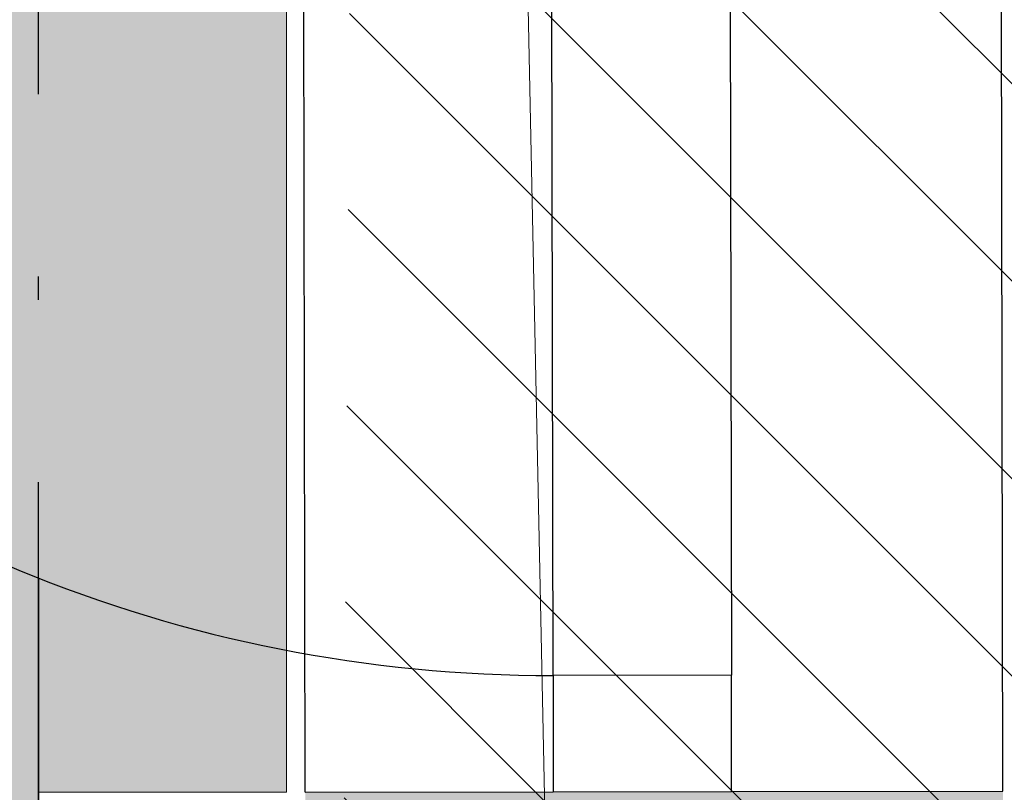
# Model space of a CAD drawing. Header units: millimetres. Extents: x -40276 to 214973, y -147941 to 35228.
# Tile 109 of 256: x -11160 to -10525, y 12036 to 12534. Entities that reach past the tile are written whole.
import ezdxf

# ---------------------------------------------------------------- set-up
doc = ezdxf.new("R2010")
doc.units = ezdxf.units.MM
doc.header["$MEASUREMENT"] = 0
doc.linetypes.add('Čerchovaná', pattern=[450, 200, -117.5, 15, -117.5])
for name, color, linetype in [('1._POHLED ZÁPADNÍ_2_0_plochy', 7, 'Continuous'), ('1._POHLED ZÁPADNÍ_2_akustické prvky', 7, 'Continuous'), ('1._POHLED ZÁPADNÍ_2_BT_ortho', 7, 'Continuous'), ('1._POHLED ZÁPADNÍ_2_Nové_Konstrukce - nosné', 7, 'Continuous'), ('1._POHLED ZÁPADNÍ_2_Nové_Výplně – Řezové', 7, 'Continuous')]:
    doc.layers.add(name, color=color, linetype=linetype)

msp = doc.modelspace()

# ---------------------------------------------------------------- hatches: boundary and pattern name
at = {"layer": '1._POHLED ZÁPADNÍ_2_0_plochy', "linetype": 'Continuous', "lineweight": 20, "true_color": 0xffaaaa}
h = msp.add_hatch(dxfattribs=at)
h.set_pattern_fill('Izolační_tvárnice_0002', color=21, style=0, pattern_type=2)
h.set_pattern_definition([(315, (-10360.18, 9405.31), (63.6396, 63.6396), [])])
h.paths.add_polyline_path([(-10906.33, 18690.21), (-10970.68, 9084.15), (-20311.44, 10009.93), (-20479.41, 269.75), (-242.33, 419.76), (-238.38, 17796.01)])
at = {"layer": '1._POHLED ZÁPADNÍ_2_0_plochy', "linetype": 'Continuous', "lineweight": 0, "true_color": 0x3c3525}
msp.add_hatch(color=39, dxfattribs=at).paths.add_polyline_path([(-25869.24, 653.02), (-25868.09, 309.88), (-22137.4, 321.89), (-22138.46, 646.93), (-20885.98, 651), (-20713.53, 10463.4), (-18181.94, 10198.51), (-18222.48, 9798.31), (-17178.56, 9692.55), (-17162.72, 9848.86), (-12837.13, 9407.86), (-12817.99, 11448.13), (-11148.08, 11448.18), (-11147.86, 12036.27), (-10988.08, 12036.27), (-10988.08, 13086.27), (-11147.46, 13086.27), (-11147.13, 13937.19), (-10988.08, 13937.19), (-10988.08, 14849.19), (-11146.79, 14849.19), (-11146.58, 15386.81), (-10988.08, 15386.81), (-10988.08, 16436.81), (-11146.18, 16436.81), (-11145.89, 17210.22), (-20953.17, 17986.91), (-23795.81, 18203.26)])
at = {"layer": '1._POHLED ZÁPADNÍ_2_Nové_Výplně – Řezové', "linetype": 'Continuous', "lineweight": 0, "true_color": 0xf2b2b2}
msp.add_hatch(color=9, dxfattribs=at).paths.add_polyline_path([(-10976.09, 12036.28), (-10975.39, 11649.47), (-10525.39, 11650.3), (-10526.1, 12037.1)])

# ---------------------------------------------------------------- linework, layer by layer
at = {"layer": '1._POHLED ZÁPADNÍ_2_0_plochy', "color": 7, "linetype": 'Continuous', "lineweight": 13, "flags": 128}
msp.add_lwpolyline([(-18222.48, 9798.31), (-17178.56, 9692.55), (-17162.72, 9848.86), (-12837.13, 9407.86), (-12817.99, 11448.13), (-11148.08, 11448.18), (-11147.86, 12036.27), (-10988.08, 12036.27), (-10988.08, 13086.27), (-11147.46, 13086.27), (-11147.13, 13937.19), (-10988.08, 13937.19), (-10988.08, 14849.19), (-11146.79, 14849.19), (-11146.58, 15386.81), (-10988.08, 15386.81), (-10988.08, 16436.81), (-11146.18, 16436.81), (-11145.89, 17210.22), (-20953.17, 17986.91)], dxfattribs=at)
at = {"layer": '1._POHLED ZÁPADNÍ_2_akustické prvky', "color": 1, "linetype": 'Čerchovaná', "lineweight": 25}
msp.add_line((-11148.08, 12036.27), (-11148.08, 13070.24), dxfattribs=at)
at = {"layer": '1._POHLED ZÁPADNÍ_2_akustické prvky', "color": 1, "linetype": 'Continuous', "lineweight": 35}
msp.add_line((-11148.08, 12174.33), (-11148.08, 11448.18), dxfattribs=at)
at = {"layer": '1._POHLED ZÁPADNÍ_2_BT_ortho', "color": 142, "linetype": 'Continuous', "lineweight": 20, "true_color": 0x0080c0, "flags": 128}
msp.add_lwpolyline([(-10838.12, 12821.53), (-10752.94, 8719.07)], dxfattribs=at)
at = {"layer": '1._POHLED ZÁPADNÍ_2_Nové_Konstrukce - nosné', "color": 1, "linetype": 'Continuous', "lineweight": 25}
for p, q in [((-10976.09, 12036.28), (-10978.02, 13086.27)), ((-10526.1, 12037.1), (-10528.02, 13087.1)), ((-10816.23, 12111.57), (-10817.88, 13011.57)), ((-10702.88, 13011.78), (-10701.23, 12111.78)), ((-10701.23, 12111.78), (-10816.23, 12111.57)), ((-10816.23, 12111.57), (-10816.1, 12036.57)), ((-10701.1, 12036.78), (-10701.23, 12111.78)), ((-10976.09, 12036.28), (-10816.1, 12036.57)), ((-10816.1, 12036.57), (-10701.1, 12036.78)), ((-10816.1, 12036.57), (-10701.1, 12036.78)), ((-10816.1, 12036.57), (-10701.1, 12036.78)), ((-10701.1, 12036.78), (-10526.1, 12037.1))]:
    msp.add_line(p, q, dxfattribs=at)
msp.add_arc((-10817.88, 13011.57), 900, 180.105, 270.105, dxfattribs=at)

doc.saveas('drawing.dxf')
